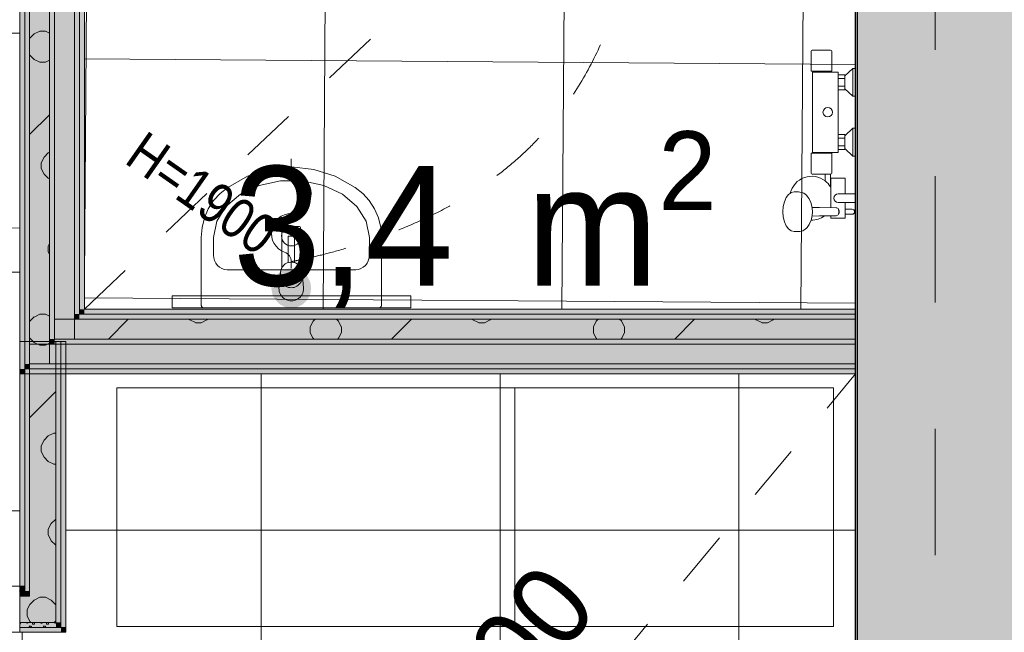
# Model space of a CAD drawing. Header units: millimetres. Extents: x -2932 to 42461, y -10716 to 17298.
# Tile 115 of 168: x 28330 to 30803, y 3344 to 4883. Entities that reach past the tile are written whole.
import ezdxf

# ---------------------------------------------------------------- set-up
doc = ezdxf.new("R2010")
doc.units = ezdxf.units.MM
doc.header["$MEASUREMENT"] = 0
for name, pattern in [('Dash', [635, 317.5, -317.5]), ('Dashed', [423.333333, 211.666667, -211.666667]), ('Small Dashed', [282.222222, 141.111111, -141.111111])]:
    doc.linetypes.add(name, pattern=pattern)
for name, color, linetype, lineweight in [('0_Pen_No__1', 7, 'Continuous', 13), ('_ hall_Pen_No__2', 8, 'Continuous', 15), ('_Tuletõkketsoon_Pen_No__20', 1, 'Continuous', 0), ('A-FLOR.IFC Model_Pen_No__2', 8, 'Continuous', 15), ('ARCHICAD Doors_Pen_No__19', 255, 'Continuous', 0), ('ARCHICAD Zone Stamps_Pen_No__1', 7, 'Continuous', 13), ('Common Edges_Pen_No__1', 7, 'Continuous', 13), ('Cut Pattern-1_Pen_No__2', 8, 'Continuous', 15), ('Cut Pattern-3_Pen_No__1', 7, 'Continuous', 13), ('I-WALL.IFC Model_Pen_No__1', 7, 'Continuous', 13), ('I-WALL.IFC Model_Pen_No__19', 255, 'Continuous', 0), ('I-WALL.IFC Model_Pen_No__27', 7, 'Continuous', 35), ('SA_LAGI_Pen_No__1', 7, 'Continuous', 13), ('SA_LAGI_Pen_No__2', 8, 'Continuous', 15), ('SA_SANTEHNIKA_Pen_No__2', 8, 'Continuous', 15), ('SA_VALGUSTI_Pen_No__20', 1, 'Continuous', 0), ('SA_Valgustus_Pen_No__20', 1, 'Continuous', 0), ('Walls-1_Pen_No__1', 7, 'Continuous', 13)]:
    doc.layers.add(name, color=color, linetype=linetype, lineweight=lineweight)
doc.layers.add('I-WALL.IFC Model', color=7, linetype='Continuous')
doc.layers.add('SA_LAGI_Pen_No__102', color=7, linetype='Continuous', lineweight=13, true_color=0xcccccc)
doc.styles.add('GENERATED_STYLE_1', font='txt', dxfattribs={"width": 0.95})
doc.styles.add('GENERATED_STYLE_2', font='txt', dxfattribs={"width": 0.84})
pattern_1 = [(45, (-3e-10, 2e-10), (0, 35.35534), [0.99999, -48.99987]), (315, (3.89, 0.707), (0, 35.35534), [0.99999, -48.99987]), (90, (-0.354, -2.12), (-35.35528, 0), [1.06066, -34.29462]), (71.565, (-0.354, -1.061), (3.16e-05, 35.3553043), [1.118075, -110.685214]), (288.435, (4.596, 2e-10), (-3.16e-05, 35.3553043), [1.118075, -110.685214]), (270, (4.95, -1.06), (35.35528, 0), [1.06066, -34.29462]), (251.565, (4.95, -2.121), (3.16e-05, 35.3553043), [1.118075, -110.685214]), (225, (4.596, -3.182), (0, 35.35534), [0.99999, -48.99987]), (161.565, (1.768, -4.243), (-141.4210514, 35.355386), [1.118075, -110.685214]), (135, (0.707, -3.89), (0, 35.35534), [0.99999, -48.99987]), (108.435, (-3e-10, -3.182), (-3.16e-05, 35.3553043), [1.118075, -110.685214]), (180, (2.83, -4.243), (0, 35.35528), [1.06066, -34.29462]), (198.435, (3.889, -3.889), (141.4210514, 35.355386), [1.118075, -110.685214]), (0, (-7.778, -10.253), (0, 35.35528), [1.06066, -34.29462]), (90, (-9.9, -13.435), (-35.35528, 0), [1.06066, -34.29462]), (71.565, (-9.9, -12.374), (3.16e-05, 35.3553043), [1.118075, -110.685214]), (45, (-9.546, -11.314), (0, 35.35534), [0.99999, -48.99987]), (315, (-5.657, -10.607), (0, 35.35534), [0.99999, -48.99987]), (288.435, (-4.95, -11.314), (-3.16e-05, 35.3553043), [1.118075, -110.685214]), (270, (-4.596, -12.374), (35.35528, 0), [1.06066, -34.29462]), (251.565, (-4.596, -13.435), (3.16e-05, 35.3553043), [1.118075, -110.685214]), (225, (-4.95, -14.496), (0, 35.35534), [0.99999, -48.99987]), (161.565, (-7.778, -15.556), (-141.4210514, 35.355386), [1.118075, -110.685214]), (135, (-8.84, -15.203), (0, 35.35534), [0.99999, -48.99987]), (108.435, (-9.546, -14.496), (-3.16e-05, 35.3553043), [1.118075, -110.685214]), (180, (-6.718, -15.556), (0, 35.35528), [1.06066, -34.29462]), (198.435, (-5.657, -15.203), (141.4210514, 35.355386), [1.118075, -110.685214]), (18.435, (-8.839, -10.607), (70.710443, 35.3553227), [1.118075, -110.685214]), (341.565, (-6.718, -10.253), (-70.710443, 35.3553227), [1.118075, -110.685214]), (0, (13.08, -8.485), (0, 35.35528), [1.06066, -34.29462]), (90, (10.96, -11.667), (-35.35528, 0), [1.06066, -34.29462]), (71.565, (10.96, -10.607), (3.16e-05, 35.3553043), [1.118075, -110.685214]), (45, (11.314, -9.546), (0, 35.35534), [0.99999, -48.99987]), (315, (15.203, -8.84), (0, 35.35534), [0.99999, -48.99987]), (288.435, (15.91, -9.546), (-3.16e-05, 35.3553043), [1.118075, -110.685214]), (270, (16.263, -10.607), (35.35528, 0), [1.06066, -34.29462]), (251.565, (16.263, -11.667), (3.16e-05, 35.3553043), [1.118075, -110.685214]), (225, (15.91, -12.728), (0, 35.35534), [0.99999, -48.99987]), (161.565, (13.081, -13.789), (-141.4210514, 35.355386), [1.118075, -110.685214]), (135, (12.02, -13.435), (0, 35.35534), [0.99999, -48.99987]), (108.435, (11.314, -12.728), (-3.16e-05, 35.3553043), [1.118075, -110.685214]), (180, (14.142, -13.79), (0, 35.35528), [1.06066, -34.29462]), (198.435, (15.203, -13.435), (141.4210514, 35.355386), [1.118075, -110.685214]), (18.435, (12.021, -8.839), (70.710443, 35.3553227), [1.118075, -110.685214]), (341.565, (14.142, -8.485), (-70.710443, 35.3553227), [1.118075, -110.685214]), (0, (1.768, 1.06), (0, 35.35528), [1.06066, -34.29462]), (18.435, (0.707, 0.707), (70.710443, 35.3553227), [1.118075, -110.685214]), (341.565, (2.828, 1.061), (-70.710443, 35.3553227), [1.118075, -110.685214]), (0, (-5.657, 13.79), (0, 35.35528), [1.06066, -34.29462]), (90, (-7.778, 10.607), (-35.35528, 0), [1.06066, -34.29462]), (71.565, (-7.778, 11.667), (3.16e-05, 35.3553043), [1.118075, -110.685214]), (45, (-7.425, 12.728), (0, 35.35534), [0.99999, -48.99987]), (315, (-3.536, 13.435), (0, 35.35534), [0.99999, -48.99987]), (288.435, (-2.828, 12.728), (-3.16e-05, 35.3553043), [1.118075, -110.685214]), (270, (-2.475, 11.667), (35.35528, 0), [1.06066, -34.29462]), (251.565, (-2.475, 10.607), (3.16e-05, 35.3553043), [1.118075, -110.685214]), (225, (-2.828, 9.546), (0, 35.35534), [0.99999, -48.99987]), (161.565, (-5.657, 8.485), (-141.4210514, 35.355386), [1.118075, -110.685214]), (135, (-6.718, 8.84), (0, 35.35534), [0.99999, -48.99987]), (108.435, (-7.425, 9.546), (-3.16e-05, 35.3553043), [1.118075, -110.685214]), (180, (-4.596, 8.485), (0, 35.35528), [1.06066, -34.29462]), (198.435, (-3.536, 8.839), (141.4210514, 35.355386), [1.118075, -110.685214]), (18.435, (-6.718, 13.435), (70.710443, 35.3553227), [1.118075, -110.685214]), (341.565, (-4.596, 13.789), (-70.710443, 35.3553227), [1.118075, -110.685214]), (0, (9.546, 10.96), (0, 35.35528), [1.06066, -34.29462]), (90, (7.425, 7.778), (-35.35528, 0), [1.06066, -34.29462]), (71.565, (7.425, 8.839), (3.16e-05, 35.3553043), [1.118075, -110.685214]), (45, (7.778, 9.9), (0, 35.35534), [0.99999, -48.99987]), (315, (11.667, 10.607), (0, 35.35534), [0.99999, -48.99987]), (288.435, (12.374, 9.9), (-3.16e-05, 35.3553043), [1.118075, -110.685214]), (270, (12.728, 8.84), (35.35528, 0), [1.06066, -34.29462]), (251.565, (12.728, 7.778), (3.16e-05, 35.3553043), [1.118075, -110.685214]), (225, (12.374, 6.718), (0, 35.35534), [0.99999, -48.99987]), (161.565, (9.546, 5.657), (-141.4210514, 35.355386), [1.118075, -110.685214]), (135, (8.485, 6.01), (0, 35.35534), [0.99999, -48.99987]), (108.435, (7.778, 6.718), (-3.16e-05, 35.3553043), [1.118075, -110.685214]), (180, (10.607, 5.657), (0, 35.35528), [1.06066, -34.29462]), (198.435, (11.667, 6.01), (141.4210514, 35.355386), [1.118075, -110.685214]), (18.435, (8.485, 10.607), (70.710443, 35.3553227), [1.118075, -110.685214]), (341.565, (10.607, 10.96), (-70.710443, 35.3553227), [1.118075, -110.685214])]
pattern_2 = [(180, (-3e-10, 2e-10), (355.6, 355.6), [14.224, -696.974]), (90, (-46.23, 32), (355.6, 355.6), [14.224, -696.974]), (225, (24.9, 17.8), (-355.599, 355.599), [15.087, -487.807]), (206.565, (14.22, 7.11), (355.6, 355.5993), [15.9035, -1574.3865]), (63.435, (-46.23, 46.23), (355.5993, 355.6), [15.9035, -1574.3865]), (45, (-39.1, 60.45), (-355.599, 355.599), [15.087, -487.807]), (26.565, (-28.45, 71.12), (355.6, 355.5993), [15.9035, -1574.3865]), (360, (-14.22, 78.23), (355.6, 355.6), [14.224, -696.974]), (296.565, (24.89, 60.45), (-1066.7965, 1777.9974), [15.9035, -1574.3865]), (270, (32, 46.23), (355.6, 355.6), [14.224, -696.974]), (243.435, (32, 32), (355.5993, 355.6), [15.9035, -1574.3865]), (315, (14.2, 71.1), (355.599, 355.599), [15.087, -487.807]), (333.435, (-3e-10, 78.23), (-1777.9974, 1066.7965), [15.9035, -1574.3865]), (135, (181.36, 24.9), (355.599, 355.599), [15.087, -487.807]), (225, (234.7, 35.56), (-355.599, 355.599), [15.087, -487.807]), (206.565, (224.03, 24.9), (355.6, 355.5993), [15.9035, -1574.3865]), (180, (209.8, 17.78), (355.6, 355.6), [14.224, -696.974]), (90, (163.58, 49.8), (355.6, 355.6), [14.224, -696.974]), (63.435, (163.58, 64.01), (355.5993, 355.6), [15.9035, -1574.3865]), (45, (170.7, 78.23), (-355.599, 355.599), [15.087, -487.807]), (26.565, (181.36, 88.9), (355.6, 355.5993), [15.9035, -1574.3865]), (360, (195.58, 96), (355.6, 355.6), [14.224, -696.974]), (296.565, (234.7, 78.23), (-1066.7965, 1777.9974), [15.9035, -1574.3865]), (270, (241.8, 64), (355.6, 355.6), [14.224, -696.974]), (243.435, (241.8, 49.78), (355.5993, 355.6), [15.9035, -1574.3865]), (315, (224.03, 88.9), (355.599, 355.599), [15.087, -487.807]), (333.435, (209.8, 96.01), (-1777.9974, 1066.7965), [15.9035, -1574.3865]), (153.435, (195.58, 17.78), (-1066.7975, 355.5978), [15.9035, -1574.3865]), (116.565, (170.69, 35.56), (-355.5978, 1066.7975), [15.9035, -1574.3865]), (135, (-46.23, 216.9), (355.599, 355.599), [15.087, -487.807]), (225, (7.1, 227.6), (-355.599, 355.599), [15.087, -487.807]), (206.565, (-3.56, 216.92), (355.6, 355.5993), [15.9035, -1574.3865]), (180, (-17.78, 209.8), (355.6, 355.6), [14.224, -696.974]), (90, (-64, 241.8), (355.6, 355.6), [14.224, -696.974]), (63.435, (-64.01, 256.03), (355.5993, 355.6), [15.9035, -1574.3865]), (45, (-56.9, 270.26), (-355.599, 355.599), [15.087, -487.807]), (26.565, (-46.23, 280.92), (355.6, 355.5993), [15.9035, -1574.3865]), (360, (-32, 288.04), (355.6, 355.6), [14.224, -696.974]), (296.565, (7.11, 270.26), (-1066.7965, 1777.9974), [15.9035, -1574.3865]), (270, (14.22, 256.03), (355.6, 355.6), [14.224, -696.974]), (243.435, (14.22, 241.81), (355.5993, 355.6), [15.9035, -1574.3865]), (315, (-3.56, 280.9), (355.599, 355.599), [15.087, -487.807]), (333.435, (-17.78, 288.04), (-1777.9974, 1066.7965), [15.9035, -1574.3865]), (153.435, (-32, 209.8), (-1066.7975, 355.5978), [15.9035, -1574.3865]), (116.565, (-56.9, 227.58), (-355.5978, 1066.7975), [15.9035, -1574.3865]), (135, (-28.45, 7.1), (355.599, 355.599), [15.087, -487.807]), (153.435, (-14.22, 2e-10), (-1066.7975, 355.5978), [15.9035, -1574.3865]), (116.565, (-39.12, 17.78), (-355.5978, 1066.7975), [15.9035, -1574.3865]), (135, (-81.8, -195.6), (355.599, 355.599), [15.087, -487.807]), (225, (-28.45, -184.9), (-355.599, 355.599), [15.087, -487.807]), (206.565, (-39.12, -195.58), (355.6, 355.5993), [15.9035, -1574.3865]), (180, (-53.34, -202.7), (355.6, 355.6), [14.224, -696.974]), (90, (-99.57, -170.7), (355.6, 355.6), [14.224, -696.974]), (63.435, (-99.57, -156.46), (355.5993, 355.6), [15.9035, -1574.3865]), (45, (-92.46, -142.24), (-355.599, 355.599), [15.087, -487.807]), (26.565, (-81.79, -131.57), (355.6, 355.5993), [15.9035, -1574.3865]), (360, (-67.56, -124.46), (355.6, 355.6), [14.224, -696.974]), (296.565, (-28.45, -142.24), (-1066.7965, 1777.9974), [15.9035, -1574.3865]), (270, (-21.34, -156.46), (355.6, 355.6), [14.224, -696.974]), (243.435, (-21.34, -170.69), (355.5993, 355.6), [15.9035, -1574.3865]), (315, (-39.1, -131.57), (355.599, 355.599), [15.087, -487.807]), (333.435, (-53.34, -124.46), (-1777.9974, 1066.7965), [15.9035, -1574.3865]), (153.435, (-67.56, -202.69), (-1066.7975, 355.5978), [15.9035, -1574.3865]), (116.565, (-92.46, -184.91), (-355.5978, 1066.7975), [15.9035, -1574.3865]), (135, (-206.25, -14.2), (355.599, 355.599), [15.087, -487.807]), (225, (-152.9, -3.55), (-355.599, 355.599), [15.087, -487.807]), (206.565, (-163.58, -14.22), (355.6, 355.5993), [15.9035, -1574.3865]), (180, (-177.8, -21.33), (355.6, 355.6), [14.224, -696.974]), (90, (-224.03, 10.67), (355.6, 355.6), [14.224, -696.974]), (63.435, (-224.03, 24.9), (355.5993, 355.6), [15.9035, -1574.3865]), (45, (-216.9, 39.1), (-355.599, 355.599), [15.087, -487.807]), (26.565, (-206.25, 49.78), (355.6, 355.5993), [15.9035, -1574.3865]), (360, (-192.02, 56.9), (355.6, 355.6), [14.224, -696.974]), (296.565, (-152.9, 39.12), (-1066.7965, 1777.9974), [15.9035, -1574.3865]), (270, (-145.8, 24.9), (355.6, 355.6), [14.224, -696.974]), (243.435, (-145.8, 10.67), (355.5993, 355.6), [15.9035, -1574.3865]), (315, (-163.6, 49.8), (355.599, 355.599), [15.087, -487.807]), (333.435, (-177.8, 56.9), (-1777.9974, 1066.7965), [15.9035, -1574.3865]), (153.435, (-192.02, -21.33), (-1066.7975, 355.5978), [15.9035, -1574.3865]), (116.565, (-216.92, -3.55), (-355.5978, 1066.7975), [15.9035, -1574.3865]), (225, (327.15, 35.56), (-355.599, 355.599), [])]

msp = doc.modelspace()

# ---------------------------------------------------------------- hatches: boundary and pattern name
at = {"layer": 'Cut Pattern-1_Pen_No__2', "linetype": 'Continuous', "lineweight": 15}
h = msp.add_hatch(dxfattribs=at)
h.set_pattern_fill('FP_19_0001', color=8, style=0, pattern_type=2)
h.set_pattern_definition(pattern_2)
h.paths.add_polyline_path([(28355.5, 4018.3), (28405.5, 4018.3), (28405.5, 5985), (28355.5, 5985)])
msp.add_hatch(color=8, dxfattribs=at).paths.add_polyline_path([(30430, 0), (30830, 0), (30830, 5985), (30430, 5985)])
h = msp.add_hatch(dxfattribs=at)
h.set_pattern_fill('FP_19_0001', color=8, style=0, pattern_type=2)
h.set_pattern_definition(pattern_2)
h.paths.add_polyline_path([(30430, 4130.8), (28468, 4130.8), (28468, 4080.8), (30430, 4080.8)])
h = msp.add_hatch(dxfattribs=at)
h.set_pattern_fill('FP_19_0001', color=8, style=0, pattern_type=2)
h.set_pattern_definition(pattern_2)
h.paths.add_polyline_path([(28355.5, 3369), (28421.5, 3369), (28421.5, 4018.3), (28355.5, 4018.3)])
h = msp.add_hatch(dxfattribs=at)
h.set_pattern_fill('FP_19_0001', color=8, style=0, pattern_type=2)
h.set_pattern_definition(pattern_2)
h.paths.add_polyline_path([(28355.5, 3369), (28355.5, 3435), (28330.5, 3435), (28330.5, 3369)])
at = {"layer": 'Cut Pattern-3_Pen_No__1', "linetype": 'Continuous', "lineweight": 13}
h = msp.add_hatch(dxfattribs=at)
h.set_pattern_fill('FP_18_0001', style=0, pattern_type=2)
h.set_pattern_definition(pattern_1)
h.paths.add_polyline_path([(28343, 5985), (28330.5, 5985), (28330.5, 3993.3), (28343, 3993.3)])
h = msp.add_hatch(dxfattribs=at)
h.set_pattern_fill('FP_18_0001', style=0, pattern_type=2)
h.set_pattern_definition(pattern_1)
h.paths.add_polyline_path([(28355.5, 4005.8), (28355.5, 5985), (28343, 5985), (28343, 4005.8)])
h = msp.add_hatch(dxfattribs=at)
h.set_pattern_fill('FP_18_0001', style=0, pattern_type=2)
h.set_pattern_definition(pattern_1)
h.paths.add_polyline_path([(28480.5, 4130.8), (28480.5, 5985), (28468, 5985), (28468, 4130.8)])
h = msp.add_hatch(dxfattribs=at)
h.set_pattern_fill('FP_18_0001', style=0, pattern_type=2)
h.set_pattern_definition(pattern_1)
h.paths.add_polyline_path([(30430, 4155.8), (28493, 4155.8), (28493, 4143.3), (30430, 4143.3)])
h = msp.add_hatch(dxfattribs=at)
h.set_pattern_fill('FP_18_0001', style=0, pattern_type=2)
h.set_pattern_definition(pattern_1)
h.paths.add_polyline_path([(30430, 4143.3), (28480.5, 4143.3), (28480.5, 4130.8), (30430, 4130.8)])
h = msp.add_hatch(dxfattribs=at)
h.set_pattern_fill('FP_18_0001', style=0, pattern_type=2)
h.set_pattern_definition(pattern_1)
h.paths.add_polyline_path([(30430, 4018.3), (28421.5, 4018.3), (28421.5, 4005.8), (30430, 4005.8)])
h = msp.add_hatch(dxfattribs=at)
h.set_pattern_fill('FP_18_0001', style=0, pattern_type=2)
h.set_pattern_definition(pattern_1)
h.paths.add_polyline_path([(28343, 3460), (28343, 3993.3), (28330.5, 3993.3), (28330.5, 3460)])
h = msp.add_hatch(dxfattribs=at)
h.set_pattern_fill('FP_18_0001', style=0, pattern_type=2)
h.set_pattern_definition(pattern_1)
h.paths.add_polyline_path([(28355.5, 3435), (28355.5, 4005.8), (28343, 4005.8), (28343, 3435)])
h = msp.add_hatch(dxfattribs=at)
h.set_pattern_fill('FP_18_0001', style=0, pattern_type=2)
h.set_pattern_definition(pattern_1)
h.paths.add_polyline_path([(28421.5, 3356.5), (28434, 3356.5), (28434, 4005.8), (28421.5, 4005.8)])
h = msp.add_hatch(dxfattribs=at)
h.set_pattern_fill('FP_18_0001', style=0, pattern_type=2)
h.set_pattern_definition(pattern_1)
h.paths.add_polyline_path([(30430, 4005.8), (28434, 4005.8), (28434, 3993.3), (30430, 3993.3)])
h = msp.add_hatch(dxfattribs=at)
h.set_pattern_fill('FP_18_0001', style=0, pattern_type=2)
h.set_pattern_definition(pattern_1)
h.paths.add_polyline_path([(28434, 3356.5), (28446.5, 3356.5), (28446.5, 3993.3), (28434, 3993.3)])
h = msp.add_hatch(dxfattribs=at)
h.set_pattern_fill('FP_18_0001', style=0, pattern_type=2)
h.set_pattern_definition(pattern_1)
h.paths.add_polyline_path([(28330.5, 3435), (28343, 3435), (28343, 3447.5), (28330.5, 3447.5)])
h = msp.add_hatch(dxfattribs=at)
h.set_pattern_fill('FP_18_0001', style=0, pattern_type=2)
h.set_pattern_definition(pattern_1)
h.paths.add_polyline_path([(28421.5, 3356.5), (28421.5, 3369), (28330.5, 3369), (28330.5, 3356.5)])
at = {"layer": 'I-WALL.IFC Model', "linetype": 'Continuous', "lineweight": 0, "true_color": 0x000000}
for points in [[(28343, 4005.8), (28343, 5985), (28330.5, 5985), (28330.5, 4005.8)], [(28343, 4018.3), (28355.5, 4018.3), (28355.5, 5985), (28343, 5985)], [(28355.5, 4068.3), (28405.5, 4068.3), (28405.5, 5985), (28355.5, 5985)], [(28405.5, 4080.8), (28418, 4080.8), (28418, 5985), (28405.5, 5985)], [(28468, 4130.8), (28468, 5985), (28418, 5985), (28418, 4130.8)], [(28468, 4143.3), (28480.5, 4143.3), (28480.5, 5985), (28468, 5985)], [(28493, 4155.8), (28493, 5985), (28480.5, 5985), (28480.5, 4155.8)], [(30430, 5985), (30430, 0), (30830, 0), (30830, 5985)], [(28480.5, 4143.3), (28493, 4143.3), (28493, 4155.8)], [(28480.5, 4143.3), (28493, 4155.8), (28480.5, 4155.8)], [(28493, 4143.3), (30430, 4143.3), (30430, 4155.8), (28493, 4155.8)], [(28418, 4080.8), (30430, 4080.8), (30430, 4130.8), (28468, 4130.8)], [(28418, 4080.8), (28468, 4130.8), (28418, 4130.8)], [(28468, 4130.8), (28480.5, 4130.8), (28480.5, 4143.3)], [(28468, 4130.8), (28480.5, 4143.3), (28468, 4143.3)], [(28480.5, 4130.8), (30430, 4130.8), (30430, 4143.3), (28480.5, 4143.3)], [(28405.5, 4068.3), (28418, 4068.3), (28418, 4080.8)], [(28405.5, 4068.3), (28418, 4080.8), (28405.5, 4080.8)], [(28418, 4068.3), (30430, 4068.3), (30430, 4080.8), (28418, 4080.8)], [(28343, 3460), (28343, 4074.5), (28330.5, 4074.5), (28330.5, 3460)], [(28355.5, 3447.5), (28355.5, 4074.5), (28343, 4074.5), (28343, 3447.5)], [(28421.5, 3435), (28421.5, 4074.5), (28355.5, 4074.5), (28355.5, 3435)], [(28355.5, 4018.3), (30430, 4018.3), (30430, 4068.3), (28405.5, 4068.3)], [(28355.5, 4018.3), (28405.5, 4068.3), (28355.5, 4068.3)], [(28434, 3369), (28434, 4074.5), (28421.5, 4074.5), (28421.5, 3369)], [(28446.5, 3356.5), (28446.5, 4074.5), (28434, 4074.5), (28434, 3356.5)], [(28343, 4005.8), (28355.5, 4005.8), (28355.5, 4018.3)], [(28343, 4005.8), (28355.5, 4018.3), (28343, 4018.3)], [(28355.5, 4005.8), (30430, 4005.8), (30430, 4018.3), (28355.5, 4018.3)], [(28330.5, 3993.3), (28343, 3993.3), (28343, 4005.8)], [(28330.5, 3993.3), (28343, 4005.8), (28330.5, 4005.8)], [(28343, 3993.3), (30430, 3993.3), (30430, 4005.8), (28343, 4005.8)], [(28343, 3447.5), (28330.5, 3460), (28330.5, 3447.5)], [(28343, 3460), (28330.5, 3460), (28343, 3447.5)], [(28343, 3447.5), (28330.5, 3447.5), (28330.5, 3435), (28343, 3435)], [(28355.5, 3435), (28343, 3447.5), (28343, 3435)], [(28355.5, 3447.5), (28343, 3447.5), (28355.5, 3435)], [(28355.5, 3435), (28330.5, 3435), (28330.5, 3369), (28355.5, 3369)], [(28421.5, 3369), (28355.5, 3435), (28355.5, 3369)], [(28421.5, 3435), (28355.5, 3435), (28421.5, 3369)], [(28421.5, 3369), (28330.5, 3369), (28330.5, 3356.5), (28421.5, 3356.5)], [(28434, 3356.5), (28421.5, 3369), (28421.5, 3356.5)], [(28434, 3369), (28421.5, 3369), (28434, 3356.5)], [(28434, 3356.5), (28330.5, 3356.5), (28330.5, 3344), (28434, 3344)], [(28446.5, 3344), (28434, 3356.5), (28434, 3344)], [(28446.5, 3356.5), (28434, 3356.5), (28446.5, 3344)]]:
    msp.add_hatch(color=178, dxfattribs=at).paths.add_polyline_path(points)
at = {"layer": 'SA_LAGI_Pen_No__102', "linetype": 'Continuous', "lineweight": 13, "true_color": 0xcccccc}
h = msp.add_hatch(dxfattribs=at)
h.set_pattern_fill('Grid_60x60_0001', color=254, style=0, pattern_type=2)
h.set_pattern_definition([(180, (26182.7, 4248.7), (0, 600), []), (270, (26182.7, 4248.7), (600, 0), [])])
h.paths.add_polyline_path([(22070, 6010), (22070, 4476), (22670, 4478.5), (22670, 4360), (19588, 4360), (19575.5, 4360), (19575.5, 3460), (28330.5, 3460), (28330.5, 6010)])
h = msp.add_hatch(dxfattribs=at)
h.set_pattern_fill('Grid_60x60_0001', color=254, style=0, pattern_type=2)
h.set_pattern_definition([(359.593, (29696.5, 4775.5), (4.26, 599.98), []), (89.593, (29696.5, 4775.5), (-599.98, 4.26), [])])
h.paths.add_polyline_path([(28493, 4155.8), (30430, 4155.8), (30430, 5985), (28493, 5985)])
h = msp.add_hatch(dxfattribs=at)
h.set_pattern_fill('Grid_60x60_0001', color=254, style=0, pattern_type=2)
h.set_pattern_definition([(90, (27136.5, -7e-11), (600, 2e-10), []), (180, (27136.5, -7e-11), (-2e-10, 600), [])])
h.paths.add_polyline_path([(27136.5, 0), (30430, 0), (30430, 3993.3), (28446.5, 3993.3), (28446.5, 3344), (27136.5, 3344)])
at = {"layer": 'SA_Valgustus_Pen_No__20', "linetype": 'Continuous', "lineweight": 0}
for points in [[(28983.3, 4249), (28997.2, 4256.1), (29012.6, 4208.6)], [(28997.2, 4256.1), (29012.6, 4258.6), (29012.6, 4208.6)], [(29012.6, 4258.6), (29028.1, 4256.1), (29012.6, 4208.6)], [(29028.1, 4256.1), (29042, 4249), (29012.6, 4208.6)], [(28965.1, 4224), (28972.2, 4237.9), (29012.6, 4208.6)], [(28972.2, 4237.9), (28983.3, 4249), (29012.6, 4208.6)], [(29042, 4249), (29053.1, 4237.9), (29012.6, 4208.6)], [(29053.1, 4237.9), (29060.2, 4224), (29012.6, 4208.6)], [(28962.6, 4208.6), (28965.1, 4224), (29012.6, 4208.6)], [(28965.1, 4193.1), (28962.6, 4208.6), (29012.6, 4208.6)], [(28972.2, 4179.2), (28965.1, 4193.1), (29012.6, 4208.6)], [(28983.3, 4168.1), (28972.2, 4179.2), (29012.6, 4208.6)], [(28997.2, 4161), (28983.3, 4168.1), (29012.6, 4208.6)], [(29012.6, 4158.6), (28997.2, 4161), (29012.6, 4208.6)], [(29060.2, 4224), (29062.6, 4208.6), (29012.6, 4208.6)], [(29028.1, 4161), (29012.6, 4158.6), (29012.6, 4208.6)], [(29042, 4168.1), (29028.1, 4161), (29012.6, 4208.6)], [(29053.1, 4179.2), (29042, 4168.1), (29012.6, 4208.6)], [(29060.2, 4193.1), (29053.1, 4179.2), (29012.6, 4208.6)], [(29062.6, 4208.6), (29060.2, 4193.1), (29012.6, 4208.6)]]:
    msp.add_hatch(color=1, dxfattribs=at).paths.add_polyline_path(points)

# ---------------------------------------------------------------- linework, layer by layer
at = {"layer": '0_Pen_No__1', "color": 7, "linetype": 'Continuous', "lineweight": 13}
for p, q in [((29313, 4189), (28713, 4189)), ((28713, 4189), (28713, 4159)), ((29313, 4189), (28713, 4189)), ((28713, 4189), (28713, 4159)), ((29313, 4159), (29313, 4189)), ((29313, 4159), (29313, 4189)), ((28713, 4159), (29313, 4159)), ((28713, 4159), (29313, 4159))]:
    msp.add_line(p, q, dxfattribs=at)
at = {"layer": '_ hall_Pen_No__2', "color": 8, "linetype": 'Continuous', "lineweight": 15}
for p, q in [((28574.1, 3958.4), (28574.1, 3358.4)), ((29574.1, 3958.4), (28574.1, 3958.4)), ((29574.1, 3358.4), (29574.1, 3958.4)), ((29574.1, 3958.4), (30374.1, 3958.4)), ((29574.1, 3358.4), (29574.1, 3958.4)), ((30374.1, 3958.4), (30374.1, 3358.4)), ((28574.1, 3358.4), (29574.1, 3358.4)), ((30374.1, 3358.4), (29574.1, 3358.4))]:
    msp.add_line(p, q, dxfattribs=at)
at = {"layer": '_Tuletõkketsoon_Pen_No__20', "color": 1, "linetype": 'Dash', "lineweight": 0}
msp.add_line((30630, 6395), (30630, -620), dxfattribs=at)
at = {"layer": 'A-FLOR.IFC Model_Pen_No__2', "color": 8, "linetype": 'Continuous', "lineweight": 15, "flags": 128}
msp.add_lwpolyline([(-100, 6430), (0, 6430), (0, 0), (30435, 0), (30435, 6520), (38315, 6520), (38315, 12500), (12000, 12500), (12000, 7875), (8430, 7875), (8430, 12496.2), (2165, 12496.2), (2165, 11220), (-100, 11220)], close=True, dxfattribs=at)
at = {"layer": 'A-FLOR.IFC Model_Pen_No__2', "color": 8, "linetype": 'Dashed', "lineweight": 15, "flags": 128}
msp.add_lwpolyline([(0, 0), (30430, 0), (30430, 6520), (33865, 6520), (33865, 0), (38600, 0), (38600, 5615), (38315, 5615), (38315, 12500), (12000, 12500), (12000, 7905), (8430, 7905), (8430, 12496.2), (2165, 12496.2), (2165, 6180), (0, 6180)], close=True, dxfattribs=at)
at = {"layer": 'ARCHICAD Doors_Pen_No__19', "color": 255, "linetype": 'Continuous', "lineweight": 0}
msp.add_line((28330.5, 3460), (28330.5, 4360), dxfattribs=at)
msp.add_arc((28330.5, 3460), 900, 90, 180, dxfattribs=at)
at = {"layer": 'Common Edges_Pen_No__1', "color": 7, "linetype": 'Continuous', "lineweight": 13}
for p, q in [((28343, 4005.8), (28343, 5985)), ((28355.5, 3435), (28355.5, 5985)), ((28405.5, 4018.3), (28405.5, 5985)), ((28418, 4080.8), (28418, 5985)), ((28468, 4080.8), (28468, 5985)), ((28480.5, 4143.3), (28480.5, 5985)), ((30430, 3993.3), (30430, 4155.8)), ((28468, 4130.8), (30430, 4130.8)), ((28480.5, 4143.3), (30430, 4143.3)), ((28418, 4080.8), (30430, 4080.8)), ((28405.5, 4068.3), (30430, 4068.3)), ((28405.5, 4018.3), (30430, 4018.3)), ((28421.5, 3369), (28421.5, 4018.3)), ((28343, 3460), (28343, 3993.3)), ((28434, 4005.8), (30430, 4005.8)), ((28434, 3356.5), (28434, 4005.8)), ((28446.5, 3993.3), (28434, 3993.3)), ((28343, 3460), (28330.5, 3460)), ((28343, 3447.5), (28330.5, 3447.5)), ((28355.5, 3435), (28330.5, 3435)), ((28421.5, 3369), (28330.5, 3369)), ((28446.5, 3356.5), (28330.5, 3356.5))]:
    msp.add_line(p, q, dxfattribs=at)
at = {"layer": 'I-WALL.IFC Model_Pen_No__1', "color": 7, "linetype": 'Continuous', "lineweight": 13}
for p, q in [((28343, 5985), (28343, 4018.3)), ((28355.5, 5985), (28355.5, 4068.3)), ((28405.5, 5985), (28405.5, 4080.8)), ((28418, 5985), (28418, 4130.8)), ((28468, 5985), (28468, 4143.3)), ((28480.5, 5985), (28480.5, 4155.8)), ((28480.5, 4155.8), (28480.5, 4143.3)), ((28468, 4130.8), (28418, 4130.8)), ((28418, 4130.8), (28418, 4080.8)), ((28468, 4130.8), (28418, 4130.8)), ((28418, 4130.8), (28418, 4080.8)), ((28468, 4143.3), (28468, 4130.8)), ((28468, 4143.3), (28468, 4130.8)), ((30430, 4130.8), (28468, 4130.8)), ((30430, 4143.3), (28480.5, 4143.3)), ((28405.5, 4080.8), (28405.5, 4068.3)), ((28405.5, 4080.8), (28405.5, 4068.3)), ((30430, 4080.8), (28418, 4080.8)), ((28343, 4074.5), (28343, 3447.5)), ((28355.5, 4074.5), (28355.5, 3447.5)), ((28405.5, 4068.3), (28355.5, 4068.3)), ((28355.5, 4068.3), (28355.5, 4018.3)), ((28405.5, 4068.3), (28355.5, 4068.3)), ((28355.5, 4068.3), (28355.5, 4018.3)), ((30430, 4068.3), (28405.5, 4068.3)), ((28421.5, 4074.5), (28421.5, 3435)), ((28434, 4074.5), (28434, 3356.5)), ((28343, 4018.3), (28343, 4005.8)), ((30430, 4018.3), (28355.5, 4018.3)), ((30430, 4005.8), (28343, 4005.8)), ((28330.5, 3344), (28330.5, 3460)), ((28330.5, 3447.5), (28343, 3447.5)), ((28355.5, 3435), (28355.5, 3447.5)), ((28355.5, 3435), (28355.5, 3447.5)), ((28330.5, 3435), (28343, 3435)), ((28343, 3435), (28355.5, 3435)), ((28421.5, 3369), (28421.5, 3435)), ((28421.5, 3369), (28421.5, 3435)), ((28330.5, 3369), (28355.5, 3369)), ((28355.5, 3369), (28421.5, 3369)), ((28330.5, 3356.5), (28421.5, 3356.5)), ((28421.5, 3356.5), (28434, 3356.5))]:
    msp.add_line(p, q, dxfattribs=at)
at = {"layer": 'I-WALL.IFC Model_Pen_No__1', "color": 7, "linetype": 'Continuous', "lineweight": 13, "flags": 128}
for points in [[(28330.5, 5985), (28330.5, 4005.8)], [(28493, 4155.8), (28493, 5985)], [(30430, 4155.8), (28493, 4155.8)], [(30430, 4155.8), (30430, 4143.3)], [(30430, 4143.3), (30430, 4130.8)], [(30430, 4130.8), (30430, 4080.8)], [(30430, 4080.8), (30430, 4068.3)], [(28330.5, 4074.5), (28330.5, 3460)], [(28330.5, 4074.5), (28343, 4074.5)], [(28343, 4074.5), (28355.5, 4074.5)], [(28355.5, 4074.5), (28421.5, 4074.5)], [(28421.5, 4074.5), (28434, 4074.5)], [(28434, 4074.5), (28446.5, 4074.5)], [(28446.5, 3356.5), (28446.5, 4074.5)], [(30430, 4068.3), (30430, 4018.3)], [(30430, 4018.3), (30430, 4005.8)], [(28330.5, 3993.3), (28330.5, 4005.8)], [(28330.5, 3993.3), (30430, 3993.3)], [(30430, 4005.8), (30430, 3993.3)], [(28446.5, 3344), (28446.5, 3356.5)]]:
    msp.add_lwpolyline(points, dxfattribs=at)
at = {"layer": 'I-WALL.IFC Model_Pen_No__1', "color": 7, "linetype": 'Continuous', "lineweight": 13}
msp.add_point((28330.5, 3447.5), dxfattribs=at)
at = {"layer": 'I-WALL.IFC Model_Pen_No__19', "color": 255, "linetype": 'Continuous', "lineweight": 0}
msp.add_line((28330.5, 3460), (27430.5, 3460), dxfattribs=at)
at = {"layer": 'I-WALL.IFC Model_Pen_No__27', "color": 7, "linetype": 'Continuous', "lineweight": 35, "flags": 128}
msp.add_lwpolyline([(30430, 5985), (30430, 0)], dxfattribs=at)
at = {"layer": 'SA_LAGI_Pen_No__1', "color": 7, "linetype": 'Small Dashed', "lineweight": 13}
for p, q in [((28493, 4155.8), (30430, 5985)), ((27111.5, 0), (30430, 3993.3))]:
    msp.add_line(p, q, dxfattribs=at)
at = {"layer": 'SA_LAGI_Pen_No__1', "color": 7, "linetype": 'Continuous', "lineweight": 13, "flags": 128}
msp.add_lwpolyline([(27136.5, 0), (30430, 0), (30430, 3993.3), (28446.5, 3993.3), (28446.5, 3344), (27136.5, 3344)], close=True, dxfattribs=at)
at = {"layer": 'SA_LAGI_Pen_No__2', "color": 8, "linetype": 'Continuous', "lineweight": 15, "flags": 128}
for points in [[(22070, 6010), (28330.5, 6010), (28330.5, 3460), (19575.5, 3460), (19575.5, 4360), (19588, 4360), (22670, 4360), (22670, 4478.5), (22070, 4476)], [(28493, 4155.8), (30430, 4155.8), (30430, 5985), (28493, 5985)]]:
    msp.add_lwpolyline(points, close=True, dxfattribs=at)
at = {"layer": 'SA_SANTEHNIKA_Pen_No__2', "color": 8, "linetype": 'Continuous', "lineweight": 15}
for p, q in [((30318.1, 4803.6), (30318.1, 4753.6)), ((30366.9, 4806.6), (30321.1, 4806.6)), ((30369.9, 4753.6), (30369.9, 4803.6)), ((30318.1, 4753.6), (30323, 4753.6)), ((30322.2, 4751.6), (30322, 4751.6)), ((30322, 4751.6), (30322, 4549.6)), ((30322.8, 4751.6), (30322.2, 4751.6)), ((30323, 4751.6), (30322.8, 4751.6)), ((30323, 4753.6), (30323, 4751.6)), ((30369, 4753.6), (30323, 4753.6)), ((30323, 4751.6), (30369, 4751.6)), ((30369, 4751.6), (30369, 4753.6)), ((30369, 4753.6), (30369.9, 4753.6)), ((30386, 4751.6), (30369, 4751.6)), ((30386, 4744.6), (30386, 4751.6)), ((30423, 4760.6), (30403, 4741.6)), ((30430, 4760.6), (30423, 4760.6)), ((30423, 4760.6), (30423, 4690.6)), ((30430, 4690.6), (30430, 4760.6)), ((30403, 4744.6), (30386, 4744.6)), ((30386, 4744.6), (30386, 4706.6)), ((30403, 4735.1), (30386, 4735.1)), ((30403, 4741.6), (30403, 4744.6)), ((30403, 4741.6), (30403, 4709.6)), ((30403, 4716.1), (30386, 4716.1)), ((30386, 4594.6), (30386, 4706.6)), ((30386, 4706.6), (30403, 4706.6)), ((30403, 4706.6), (30403, 4709.6)), ((30403, 4709.6), (30423, 4690.6)), ((30423, 4690.6), (30430, 4690.6)), ((30423, 4610.6), (30403, 4591.6)), ((30430, 4610.6), (30423, 4610.6)), ((30423, 4610.6), (30423, 4540.6)), ((30430, 4540.6), (30430, 4610.6)), ((30403, 4594.6), (30386, 4594.6)), ((30386, 4594.6), (30386, 4556.6)), ((30403, 4585.1), (30386, 4585.1)), ((30403, 4591.6), (30403, 4594.6)), ((30403, 4591.6), (30403, 4559.6)), ((30403, 4566.1), (30386, 4566.1)), ((30386, 4549.6), (30386, 4556.6)), ((30386, 4556.6), (30403, 4556.6)), ((30403, 4556.6), (30403, 4559.6)), ((30403, 4559.6), (30423, 4540.6)), ((30323, 4547.6), (30318.1, 4547.6)), ((30318.1, 4547.6), (30318.1, 4497.6)), ((30322, 4549.6), (30322.2, 4549.6)), ((30322.2, 4549.6), (30322.8, 4549.6)), ((30322.8, 4549.6), (30323, 4549.6)), ((30369, 4549.6), (30322.8, 4549.6)), ((30323, 4549.6), (30323, 4547.6)), ((30323, 4547.6), (30369, 4547.6)), ((30369, 4547.6), (30369, 4549.6)), ((30369, 4549.6), (30386, 4549.6)), ((30369.9, 4547.6), (30369, 4547.6)), ((30369.9, 4497.6), (30369.9, 4547.6)), ((30423, 4540.6), (30430, 4540.6)), ((28902.7, 4489.6), (28956.8, 4507.1)), ((28956.8, 4507.1), (29013, 4513)), ((29013, 4513), (29069.2, 4507.1)), ((29069.2, 4507.1), (29123.2, 4489.6)), ((28852.8, 4461.2), (28902.7, 4489.6)), ((28931.7, 4466.8), (28985.1, 4478.4)), ((28985.1, 4478.4), (29040.8, 4478.4)), ((29040.8, 4478.4), (29094.2, 4466.8)), ((29123.2, 4489.6), (29173.1, 4461.2)), ((30321.1, 4494.6), (30353.5, 4494.6)), ((30353.5, 4494.6), (30353.5, 4477.9)), ((30353.5, 4494.6), (30366.5, 4494.6)), ((30366.5, 4463.3), (30366.5, 4494.6)), ((30366.5, 4494.6), (30366.9, 4494.6)), ((30404, 4484.6), (30368, 4484.6)), ((30368, 4484.6), (30368, 4460.7)), ((30404, 4445.6), (30404, 4484.6)), ((28833.8, 4446.6), (28852.8, 4461.2)), ((28884.9, 4444.7), (28931.7, 4466.8)), ((29094.2, 4466.8), (29141.1, 4444.7)), ((29173.1, 4461.2), (29192.1, 4446.6)), ((30368, 4460.7), (30368, 4410.8)), ((28804.2, 4408), (28817.5, 4428.7)), ((28817.5, 4428.7), (28833.8, 4446.6)), ((28848.4, 4413.8), (28884.9, 4444.7)), ((29141.1, 4444.7), (29177.5, 4413.8)), ((29192.1, 4446.6), (29208.4, 4428.7)), ((29208.4, 4428.7), (29221.7, 4408)), ((30255.5, 4436), (30251, 4425.6)), ((30261.5, 4443.9), (30255.5, 4436)), ((30266, 4447.2), (30261.5, 4443.9)), ((30268.4, 4448.9), (30266, 4447.2)), ((30275.8, 4450.6), (30268.4, 4448.9)), ((30286.4, 4450.6), (30275.8, 4450.6)), ((30289.6, 4450.1), (30286.4, 4450.6)), ((30297, 4448.4), (30289.6, 4450.1)), ((30299.7, 4447), (30297, 4448.4)), ((30306.4, 4442.2), (30299.7, 4447)), ((30308.2, 4440.1), (30306.4, 4442.2)), ((30313.6, 4432.9), (30308.2, 4440.1)), ((30317.8, 4423.4), (30313.6, 4432.9)), ((30404, 4445.6), (30386, 4445.6)), ((30430, 4445.6), (30404, 4445.6)), ((30430, 4423.6), (30430, 4445.6)), ((28794.4, 4385.3), (28804.2, 4408)), ((28825.3, 4376.5), (28848.4, 4413.8)), ((29177.5, 4413.8), (29200.6, 4376.5)), ((29221.7, 4408), (29231.5, 4385.3)), ((30248.1, 4413.6), (30247.1, 4400.6)), ((30251, 4425.6), (30248.1, 4413.6)), ((30319.2, 4418.3), (30317.8, 4423.4)), ((30321.2, 4409.8), (30319.2, 4418.3)), ((30320.7, 4411.6), (30338.9, 4411.1)), ((30321.9, 4400.6), (30321.2, 4409.8)), ((30338.9, 4411.1), (30381.2, 4410.6)), ((30381.2, 4410.6), (30382.8, 4410.4)), ((30382.8, 4410.4), (30384.3, 4409.7)), ((30384.3, 4409.7), (30385.7, 4408.6)), ((30385.7, 4408.6), (30386.7, 4407.1)), ((30386, 4423.6), (30404, 4423.6)), ((30386, 4423.6), (30404, 4423.6)), ((30386.7, 4407.1), (30387.2, 4405.7)), ((30387.2, 4405.6), (30387.2, 4405.7)), ((30388.4, 4403.2), (30387.2, 4405.6)), ((30387.2, 4405.6), (30387.3, 4405.4)), ((30387.3, 4405.4), (30387.5, 4403.6)), ((30387.5, 4403.6), (30387.5, 4397.6)), ((30388.8, 4400.6), (30388.4, 4403.2)), ((30404, 4407.1), (30404, 4423.6)), ((30404, 4423.6), (30430, 4423.6)), ((30421, 4407.1), (30404, 4407.1)), ((30404, 4407.1), (30404, 4394.1)), ((28788.5, 4361), (28794.4, 4385.3)), ((29231.5, 4385.3), (29237.4, 4361)), ((30247.1, 4400.6), (30248.1, 4387.7)), ((30248.1, 4387.7), (30251, 4375.6)), ((30313.6, 4368.4), (30317.8, 4377.8)), ((30317.8, 4377.8), (30318.3, 4379.7)), ((30319.2, 4383), (30318.3, 4379.7)), ((30319.2, 4383), (30321.2, 4391.5)), ((30320.7, 4389.6), (30338.9, 4390.1)), ((30321.2, 4391.5), (30321.9, 4400.6)), ((30338.9, 4390.1), (30381.2, 4390.6)), ((30352.1, 4390.3), (30368, 4390.5)), ((30368, 4390.5), (30368, 4384.6)), ((30368, 4384.6), (30404, 4384.6)), ((30382.8, 4390.9), (30381.2, 4390.6)), ((30384.3, 4391.6), (30382.8, 4390.9)), ((30385.7, 4392.7), (30384.3, 4391.6)), ((30386.7, 4394.1), (30385.7, 4392.7)), ((30387.2, 4395.6), (30386.7, 4394.1)), ((30387.2, 4395.6), (30388.4, 4398)), ((30387.3, 4395.8), (30387.2, 4395.6)), ((30387.2, 4395.6), (30387.2, 4395.6)), ((30387.5, 4397.6), (30387.3, 4395.8)), ((30388.4, 4398), (30388.8, 4400.6)), ((30404, 4384.6), (30404, 4394.1)), ((30404, 4394.1), (30421, 4394.1)), ((28786.5, 4336), (28788.5, 4361)), ((28817.3, 4336), (28825.3, 4376.5)), ((28989.1, 4360.6), (28989.1, 4260.3)), ((29033.1, 4363.6), (28992.1, 4363.6)), ((29036.1, 4260.3), (29036.1, 4360.6)), ((29200.6, 4376.5), (29208.6, 4336)), ((29237.4, 4361), (29239.5, 4336)), ((30251, 4375.6), (30255.5, 4365.3)), ((30255.5, 4365.3), (30261.5, 4357.3)), ((30261.5, 4357.3), (30268.4, 4352.3)), ((30268.4, 4352.3), (30275.8, 4350.6)), ((30289.6, 4351.1), (30297, 4352.8)), ((30297, 4352.8), (30299.7, 4354.3)), ((30299.7, 4354.3), (30306.4, 4359.1)), ((30306.4, 4359.1), (30308.2, 4361.1)), ((30308.2, 4361.1), (30313.6, 4368.4)), ((28786.5, 4166.4), (28786.5, 4336)), ((28817.3, 4291.8), (28817.3, 4336)), ((29004.6, 4272.8), (29004.6, 4339)), ((29020.6, 4339), (29004.6, 4339)), ((29020.6, 4272.8), (29020.6, 4339)), ((29208.6, 4336), (29208.6, 4291.8)), ((29239.5, 4336), (29239.5, 4166.4)), ((30275.8, 4350.6), (30286.4, 4350.6)), ((30286.4, 4350.6), (30289.6, 4351.1)), ((28851.7, 4254.9), (29174.3, 4254.9)), ((28985.8, 4249.7), (28981.6, 4208.6)), ((29043.6, 4208.6), (29039.5, 4249.7)), ((28786.6, 4165.1), (28786.5, 4166.4)), ((28786.9, 4163.9), (28786.6, 4165.1)), ((28787.4, 4162.7), (28786.9, 4163.9)), ((28788.1, 4161.7), (28787.4, 4162.7)), ((28788.9, 4160.7), (28788.1, 4161.7)), ((28789.9, 4160), (28788.9, 4160.7)), ((28791, 4159.5), (28789.9, 4160)), ((28792.1, 4159.1), (28791, 4159.5)), ((28793.3, 4159), (28792.1, 4159.1)), ((29013, 4159), (28793.3, 4159)), ((29232.6, 4159), (29013, 4159)), ((29233.8, 4159.1), (29232.6, 4159)), ((29234.9, 4159.5), (29233.8, 4159.1)), ((29236, 4160), (29234.9, 4159.5)), ((29237, 4160.7), (29236, 4160)), ((29237.8, 4161.7), (29237, 4160.7)), ((29238.5, 4162.7), (29237.8, 4161.7)), ((29239, 4163.9), (29238.5, 4162.7)), ((29239.4, 4165.1), (29239, 4163.9)), ((29239.5, 4166.4), (29239.4, 4165.1))]:
    msp.add_line(p, q, dxfattribs=at)
for centre, radius in [((30360, 4650.6), 12), ((29013, 4339.7), 25), ((29012.6, 4247), 27)]:
    msp.add_circle(centre, radius, dxfattribs=at)
for centre, radius, start, end in [((30321.1, 4803.6), 3, 90, 180), ((30366.9, 4803.6), 3, 0, 90), ((30319.5, 4434.6), 55, 51.8869, 166.7735), ((30321.1, 4497.6), 3, 180, 270), ((30319.5, 4434.6), 55, 31.3994, 51.8869), ((30366.9, 4497.6), 3, 270, 0), ((30319.5, 4434.6), 55, 28.2578, 31.3994), ((30386, 4434.6), 11, 90, 270), ((30421, 4400.6), 6.5, 270, 90), ((30319.7, 4434.5), 54.8, 268.5584, 306.3009), ((28992.1, 4360.6), 3, 90, 180), ((29033.1, 4360.6), 3, 0, 90), ((29012.6, 4247), 27, 150.5017, 174.2562), ((29012.6, 4247), 27, 5.7438, 29.4983), ((29012.6, 4237.7), 28, 178.4804, 1.5196), ((29012.6, 4207.5), 31, 178.1279, 1.8721)]:
    msp.add_arc(centre, radius, start, end, dxfattribs=at)
for centre, start_param, end_param in [((28851.7, 4291.8), 1.570796, 3.141593), ((29174.3, 4291.8), 3.141593, 4.712389)]:
    msp.add_ellipse(centre, major_axis=(0, 36.9), ratio=0.930663, start_param=start_param, end_param=end_param, dxfattribs=at)
at = {"layer": 'SA_VALGUSTI_Pen_No__20', "color": 1, "linetype": 'Small Dashed', "lineweight": 0}
msp.add_open_spline([(29012.6, 4275.3), (29012.6, 4275.3), (29269.6, 4318.4), (29480.5, 4456.9), (30141, 4890.7), (29789.7, 5892), (29789.7, 5892)], degree=3, knots=[0, 0, 0, 0, 1, 1, 1, 2, 2, 2, 2], dxfattribs=at)
at = {"layer": 'SA_Valgustus_Pen_No__20', "color": 1, "linetype": 'Continuous', "lineweight": 0}
for p, q in [((29012.6, 4533.6), (29012.6, 4516.8)), ((29012.6, 4533.6), (29012.6, 4533.6)), ((29012.6, 4258.6), (29012.6, 4275.3)), ((29012.6, 4208.6), (29012.6, 4208.6))]:
    msp.add_line(p, q, dxfattribs=at)
for centre, radius, start, end in [((29037.6, 4516.8), 25, 180, 250.5288), ((29012.6, 4446.1), 50, 270, 70.5288), ((29012.6, 4346.1), 50, 90, 250.5288), ((28987.6, 4275.3), 25, 0, 70.5288)]:
    msp.add_arc(centre, radius, start, end, dxfattribs=at)
at = {"layer": 'Walls-1_Pen_No__1', "color": 7, "linetype": 'Continuous', "lineweight": 13}
for p, q in [((28330.5, 5985), (28330.5, 3344)), ((28493, 4155.8), (28493, 5985)), ((30430, 5985), (30430, 4155.8)), ((30430, 4155.8), (28493, 4155.8)), ((28446.5, 3993.3), (30430, 3993.3)), ((28446.5, 3344), (28446.5, 3993.3)), ((30430, 3993.3), (30430, 0)), ((28330.5, 3344), (28446.5, 3344))]:
    msp.add_line(p, q, dxfattribs=at)

# ---------------------------------------------------------------- texts
at = {"layer": 'ARCHICAD Zone Stamps_Pen_No__1', "color": 7, "lineweight": 13, "insert": (28865.8, 4602.7), "char_height": 300, "attachment_point": 1, "style": 'GENERATED_STYLE_1'}
msp.add_mtext('\\A1;{\\pql;\\pt0,100;\\fSwis721 Lt BT|b0|i0|c0|p34;3,4\\fSwis721 Lt BT|b0|i0|c0|p34;\\A1{\\H.66x;\\S^  ;}\\fSwis721 Lt BT|b0|i0|c0|p34; m\\fSwis721 Lt BT|b0|i0|c0|p34;\\A1{\\H.66x;\\S2^  ;}}', dxfattribs=at)
at = {"layer": 'SA_LAGI_Pen_No__1', "color": 7, "linetype": 'Continuous', "lineweight": 13, "insert": (29334.8, 3170.6), "char_height": 200, "attachment_point": 2, "rotation": 50.2796, "style": 'GENERATED_STYLE_1'}
msp.add_mtext('\\A1;{\\pqc;\\fSwis721 Lt BT|b0|i0|c0|p34;H=2900}', dxfattribs=at)
at = {"layer": 'SA_VALGUSTI_Pen_No__20', "color": 1, "linetype": 'Continuous', "lineweight": 0, "insert": (28817.2, 4488.1), "char_height": 100, "attachment_point": 2, "rotation": 325, "style": 'GENERATED_STYLE_2'}
msp.add_mtext('\\A1;{\\pqc;\\fArial|b0|i0|c0|p34;H=1900}', dxfattribs=at)

doc.saveas('drawing.dxf')
